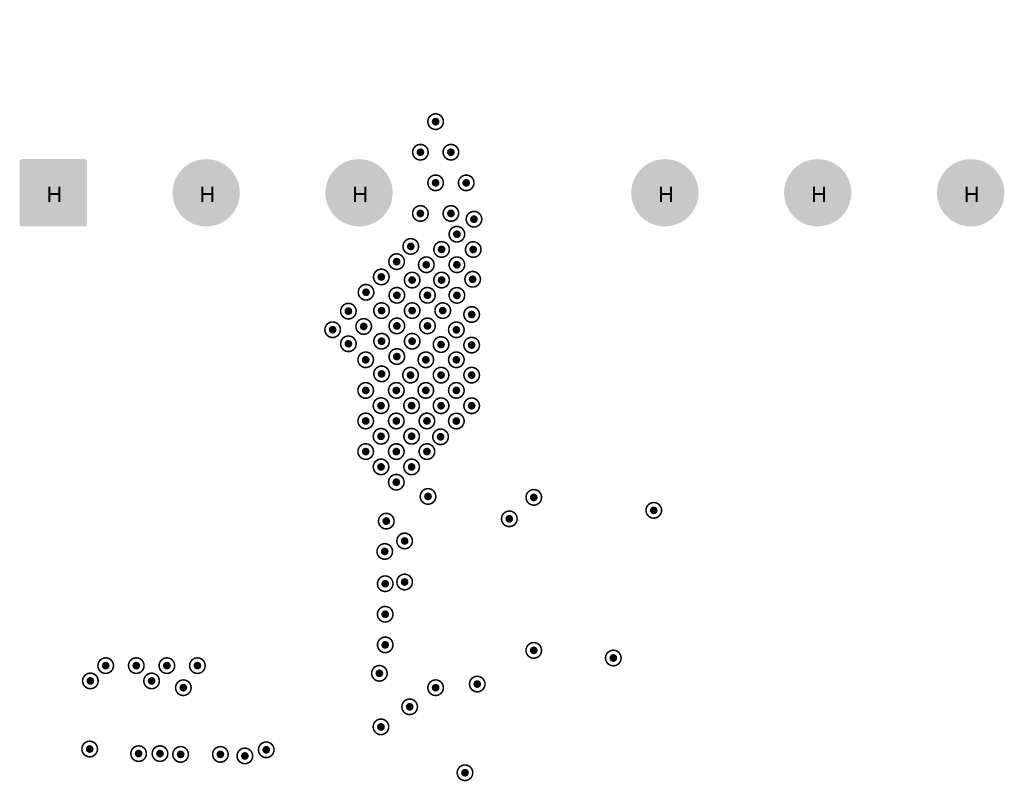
# Model space of a CAD drawing. Header units: inches. Extents: x -11.9 to 0, y -4.1 to 7.1.
# Tile 52 of 54: x -2.2 to -0.9, y 4.4 to 5.3. Entities that reach past the tile are written whole.
import ezdxf

# ---------------------------------------------------------------- set-up
doc = ezdxf.new("R2010")
doc.units = ezdxf.units.IN
doc.header["$MEASUREMENT"] = 0
for name, color, linetype in [('DrillDrawing', 1, 'Continuous'), ('MultiLayer', 9, 'Continuous'), ('PadHoleLayer', 156, 'Continuous'), ('ViaHoleLayer', 16, 'Continuous')]:
    doc.layers.add(name, color=color, linetype=linetype)
doc.styles.add('Arial', font='txt', dxfattribs={"height": 0.2})

# ---------------------------------------------------------------- blocks, each defined once
blk = doc.blocks.new('FP_145453_PTH12_MFG_224')
at = {"layer": 'MultiLayer'}
h = blk.add_hatch(color=9, dxfattribs=at)
edge = h.paths.add_edge_path()
edge.add_arc((0.8622, 0.5906), 0.0433, 0, 360)
h = blk.add_hatch(color=9, dxfattribs=at)
edge = h.paths.add_edge_path()
edge.add_arc((-0.9033, 0.6317), 0.00217, 90, 180)
edge.add_line((-0.9055, 0.6317), (-0.9055, 0.5494))
edge.add_arc((-0.9033, 0.5494), 0.00217, 180, 270)
edge.add_line((-0.9033, 0.5472), (-0.8211, 0.5472))
edge.add_arc((-0.8211, 0.5494), 0.00217, 270, 360)
edge.add_line((-0.8189, 0.5494), (-0.8189, 0.6317))
edge.add_arc((-0.8211, 0.6317), 0.00217, 0, 90)
edge.add_line((-0.8211, 0.6339), (-0.9033, 0.6339))
h = blk.add_hatch(color=9, dxfattribs=at)
edge = h.paths.add_edge_path()
edge.add_arc((-0.8622, 0.3937), 0.0433, 0, 360)
h = blk.add_hatch(color=9, dxfattribs=at)
edge = h.paths.add_edge_path()
edge.add_arc((0.8622, 0.3937), 0.0433, 0, 360)
h = blk.add_hatch(color=9, dxfattribs=at)
edge = h.paths.add_edge_path()
edge.add_arc((-0.8622, 0.1969), 0.0433, 0, 360)
h = blk.add_hatch(color=9, dxfattribs=at)
edge = h.paths.add_edge_path()
edge.add_arc((0.8622, 0.1969), 0.0433, 0, 360)
h = blk.add_hatch(color=9, dxfattribs=at)
edge = h.paths.add_edge_path()
edge.add_arc((-0.8622, -0.1969), 0.0433, 0, 360)
h = blk.add_hatch(color=9, dxfattribs=at)
edge = h.paths.add_edge_path()
edge.add_arc((0.8622, -0.1969), 0.0433, 0, 360)
h = blk.add_hatch(color=9, dxfattribs=at)
edge = h.paths.add_edge_path()
edge.add_arc((-0.8622, -0.3937), 0.0433, 0, 360)
h = blk.add_hatch(color=9, dxfattribs=at)
edge = h.paths.add_edge_path()
edge.add_arc((0.8622, -0.3937), 0.0433, 0, 360)
h = blk.add_hatch(color=9, dxfattribs=at)
edge = h.paths.add_edge_path()
edge.add_arc((-0.8622, -0.5906), 0.0433, 0, 360)
h = blk.add_hatch(color=9, dxfattribs=at)
edge = h.paths.add_edge_path()
edge.add_arc((0.8622, -0.5906), 0.0433, 0, 360)
at = {"layer": 'PadHoleLayer'}
h = blk.add_hatch(color=156, dxfattribs=at)
edge = h.paths.add_edge_path()
edge.add_arc((-0.8622, 0.5906), 0.0295, 0, 360)
h = blk.add_hatch(color=156, dxfattribs=at)
edge = h.paths.add_edge_path()
edge.add_arc((0.8622, 0.5906), 0.0295, 0, 360)
h = blk.add_hatch(color=156, dxfattribs=at)
edge = h.paths.add_edge_path()
edge.add_arc((-0.8622, 0.3937), 0.0295, 0, 360)
h = blk.add_hatch(color=156, dxfattribs=at)
edge = h.paths.add_edge_path()
edge.add_arc((0.8622, 0.3937), 0.0295, 0, 360)
h = blk.add_hatch(color=156, dxfattribs=at)
edge = h.paths.add_edge_path()
edge.add_arc((-0.8622, 0.1969), 0.0295, 0, 360)
h = blk.add_hatch(color=156, dxfattribs=at)
edge = h.paths.add_edge_path()
edge.add_arc((0.8622, 0.1969), 0.0295, 0, 360)
h = blk.add_hatch(color=156, dxfattribs=at)
edge = h.paths.add_edge_path()
edge.add_arc((-0.8622, -0.1969), 0.0295, 0, 360)
h = blk.add_hatch(color=156, dxfattribs=at)
edge = h.paths.add_edge_path()
edge.add_arc((0.8622, -0.1969), 0.0295, 0, 360)
h = blk.add_hatch(color=156, dxfattribs=at)
edge = h.paths.add_edge_path()
edge.add_arc((-0.8622, -0.3937), 0.0295, 0, 360)
h = blk.add_hatch(color=156, dxfattribs=at)
edge = h.paths.add_edge_path()
edge.add_arc((0.8622, -0.3937), 0.0295, 0, 360)
h = blk.add_hatch(color=156, dxfattribs=at)
edge = h.paths.add_edge_path()
edge.add_arc((-0.8622, -0.5906), 0.0295, 0, 360)
h = blk.add_hatch(color=156, dxfattribs=at)
edge = h.paths.add_edge_path()
edge.add_arc((0.8622, -0.5906), 0.0295, 0, 360)

msp = doc.modelspace()

# ---------------------------------------------------------------- hatches: boundary and pattern name
at = {"layer": 'ViaHoleLayer'}
h = msp.add_hatch(color=16, dxfattribs=at)
edge = h.paths.add_edge_path()
edge.add_arc((-1.6339, 5.2165), 0.005, 0, 360)
h = msp.add_hatch(color=16, dxfattribs=at)
edge = h.paths.add_edge_path()
edge.add_arc((-1.6535, 5.1772), 0.005, 0, 360)
h = msp.add_hatch(color=16, dxfattribs=at)
edge = h.paths.add_edge_path()
edge.add_arc((-1.6142, 5.1772), 0.005, 0, 360)
h = msp.add_hatch(color=16, dxfattribs=at)
edge = h.paths.add_edge_path()
edge.add_arc((-1.6339, 5.1378), 0.005, 0, 360)
h = msp.add_hatch(color=16, dxfattribs=at)
edge = h.paths.add_edge_path()
edge.add_arc((-1.5945, 5.1378), 0.005, 0, 360)
h = msp.add_hatch(color=16, dxfattribs=at)
edge = h.paths.add_edge_path()
edge.add_arc((-1.6535, 5.0984), 0.005, 0, 360)
h = msp.add_hatch(color=16, dxfattribs=at)
edge = h.paths.add_edge_path()
edge.add_arc((-1.6142, 5.0984), 0.005, 0, 360)
h = msp.add_hatch(color=16, dxfattribs=at)
edge = h.paths.add_edge_path()
edge.add_arc((-1.5845, 5.091), 0.005, 0, 360)
h = msp.add_hatch(color=16, dxfattribs=at)
edge = h.paths.add_edge_path()
edge.add_arc((-1.6065, 5.0717), 0.005, 0, 360)
h = msp.add_hatch(color=16, dxfattribs=at)
edge = h.paths.add_edge_path()
edge.add_arc((-1.6659, 5.056), 0.005, 0, 360)
h = msp.add_hatch(color=16, dxfattribs=at)
edge = h.paths.add_edge_path()
edge.add_arc((-1.6262, 5.0521), 0.005, 0, 360)
h = msp.add_hatch(color=16, dxfattribs=at)
edge = h.paths.add_edge_path()
edge.add_arc((-1.5855, 5.052), 0.005, 0, 360)
h = msp.add_hatch(color=16, dxfattribs=at)
edge = h.paths.add_edge_path()
edge.add_arc((-1.6841, 5.0364), 0.005, 0, 360)
h = msp.add_hatch(color=16, dxfattribs=at)
edge = h.paths.add_edge_path()
edge.add_arc((-1.6459, 5.0324), 0.005, 0, 360)
h = msp.add_hatch(color=16, dxfattribs=at)
edge = h.paths.add_edge_path()
edge.add_arc((-1.6065, 5.0324), 0.005, 0, 360)
h = msp.add_hatch(color=16, dxfattribs=at)
edge = h.paths.add_edge_path()
edge.add_arc((-1.7038, 5.0167), 0.005, 0, 360)
h = msp.add_hatch(color=16, dxfattribs=at)
edge = h.paths.add_edge_path()
edge.add_arc((-1.6641, 5.0127), 0.005, 0, 360)
h = msp.add_hatch(color=16, dxfattribs=at)
edge = h.paths.add_edge_path()
edge.add_arc((-1.6262, 5.0127), 0.005, 0, 360)
h = msp.add_hatch(color=16, dxfattribs=at)
edge = h.paths.add_edge_path()
edge.add_arc((-1.5862, 5.0137), 0.005, 0, 360)
h = msp.add_hatch(color=16, dxfattribs=at)
edge = h.paths.add_edge_path()
edge.add_arc((-1.7235, 4.997), 0.005, 0, 360)
h = msp.add_hatch(color=16, dxfattribs=at)
edge = h.paths.add_edge_path()
edge.add_arc((-1.6838, 4.9931), 0.005, 0, 360)
h = msp.add_hatch(color=16, dxfattribs=at)
edge = h.paths.add_edge_path()
edge.add_arc((-1.6444, 4.9931), 0.005, 0, 360)
h = msp.add_hatch(color=16, dxfattribs=at)
edge = h.paths.add_edge_path()
edge.add_arc((-1.6065, 4.993), 0.005, 0, 360)
h = msp.add_hatch(color=16, dxfattribs=at)
edge = h.paths.add_edge_path()
edge.add_arc((-1.7462, 4.9727), 0.005, 0, 360)
h = msp.add_hatch(color=16, dxfattribs=at)
edge = h.paths.add_edge_path()
edge.add_arc((-1.7035, 4.9734), 0.005, 0, 360)
h = msp.add_hatch(color=16, dxfattribs=at)
edge = h.paths.add_edge_path()
edge.add_arc((-1.6641, 4.9734), 0.005, 0, 360)
h = msp.add_hatch(color=16, dxfattribs=at)
edge = h.paths.add_edge_path()
edge.add_arc((-1.6247, 4.9734), 0.005, 0, 360)
h = msp.add_hatch(color=16, dxfattribs=at)
edge = h.paths.add_edge_path()
edge.add_arc((-1.5875, 4.9684), 0.005, 0, 360)
h = msp.add_hatch(color=16, dxfattribs=at)
edge = h.paths.add_edge_path()
edge.add_arc((-1.7265, 4.953), 0.005, 0, 360)
h = msp.add_hatch(color=16, dxfattribs=at)
edge = h.paths.add_edge_path()
edge.add_arc((-1.6838, 4.9537), 0.005, 0, 360)
h = msp.add_hatch(color=16, dxfattribs=at)
edge = h.paths.add_edge_path()
edge.add_arc((-1.6444, 4.9537), 0.005, 0, 360)
h = msp.add_hatch(color=16, dxfattribs=at)
edge = h.paths.add_edge_path()
edge.add_arc((-1.7665, 4.9488), 0.005, 0, 360)
h = msp.add_hatch(color=16, dxfattribs=at)
edge = h.paths.add_edge_path()
edge.add_arc((-1.6072, 4.9487), 0.005, 0, 360)
h = msp.add_hatch(color=16, dxfattribs=at)
edge = h.paths.add_edge_path()
edge.add_arc((-1.7462, 4.9307), 0.005, 0, 360)
h = msp.add_hatch(color=16, dxfattribs=at)
edge = h.paths.add_edge_path()
edge.add_arc((-1.7035, 4.934), 0.005, 0, 360)
h = msp.add_hatch(color=16, dxfattribs=at)
edge = h.paths.add_edge_path()
edge.add_arc((-1.6641, 4.934), 0.005, 0, 360)
h = msp.add_hatch(color=16, dxfattribs=at)
edge = h.paths.add_edge_path()
edge.add_arc((-1.6269, 4.9297), 0.005, 0, 360)
h = msp.add_hatch(color=16, dxfattribs=at)
edge = h.paths.add_edge_path()
edge.add_arc((-1.5875, 4.929), 0.005, 0, 360)
h = msp.add_hatch(color=16, dxfattribs=at)
edge = h.paths.add_edge_path()
edge.add_arc((-1.6838, 4.9143), 0.005, 0, 360)
h = msp.add_hatch(color=16, dxfattribs=at)
edge = h.paths.add_edge_path()
edge.add_arc((-1.7239, 4.9101), 0.005, 0, 360)
h = msp.add_hatch(color=16, dxfattribs=at)
edge = h.paths.add_edge_path()
edge.add_arc((-1.6465, 4.9101), 0.005, 0, 360)
h = msp.add_hatch(color=16, dxfattribs=at)
edge = h.paths.add_edge_path()
edge.add_arc((-1.6072, 4.9101), 0.005, 0, 360)
h = msp.add_hatch(color=16, dxfattribs=at)
edge = h.paths.add_edge_path()
edge.add_arc((-1.7035, 4.892), 0.005, 0, 360)
h = msp.add_hatch(color=16, dxfattribs=at)
edge = h.paths.add_edge_path()
edge.add_arc((-1.6662, 4.8904), 0.005, 0, 360)
h = msp.add_hatch(color=16, dxfattribs=at)
edge = h.paths.add_edge_path()
edge.add_arc((-1.6269, 4.8904), 0.005, 0, 360)
h = msp.add_hatch(color=16, dxfattribs=at)
edge = h.paths.add_edge_path()
edge.add_arc((-1.5875, 4.8904), 0.005, 0, 360)
h = msp.add_hatch(color=16, dxfattribs=at)
edge = h.paths.add_edge_path()
edge.add_arc((-1.7239, 4.8707), 0.005, 0, 360)
h = msp.add_hatch(color=16, dxfattribs=at)
edge = h.paths.add_edge_path()
edge.add_arc((-1.6845, 4.8707), 0.005, 0, 360)
h = msp.add_hatch(color=16, dxfattribs=at)
edge = h.paths.add_edge_path()
edge.add_arc((-1.6465, 4.8707), 0.005, 0, 360)
h = msp.add_hatch(color=16, dxfattribs=at)
edge = h.paths.add_edge_path()
edge.add_arc((-1.6072, 4.8707), 0.005, 0, 360)
h = msp.add_hatch(color=16, dxfattribs=at)
edge = h.paths.add_edge_path()
edge.add_arc((-1.7042, 4.8511), 0.005, 0, 360)
h = msp.add_hatch(color=16, dxfattribs=at)
edge = h.paths.add_edge_path()
edge.add_arc((-1.6648, 4.8511), 0.005, 0, 360)
h = msp.add_hatch(color=16, dxfattribs=at)
edge = h.paths.add_edge_path()
edge.add_arc((-1.6269, 4.851), 0.005, 0, 360)
h = msp.add_hatch(color=16, dxfattribs=at)
edge = h.paths.add_edge_path()
edge.add_arc((-1.5875, 4.851), 0.005, 0, 360)
h = msp.add_hatch(color=16, dxfattribs=at)
edge = h.paths.add_edge_path()
edge.add_arc((-1.7239, 4.8314), 0.005, 0, 360)
h = msp.add_hatch(color=16, dxfattribs=at)
edge = h.paths.add_edge_path()
edge.add_arc((-1.6845, 4.8314), 0.005, 0, 360)
h = msp.add_hatch(color=16, dxfattribs=at)
edge = h.paths.add_edge_path()
edge.add_arc((-1.6451, 4.8314), 0.005, 0, 360)
h = msp.add_hatch(color=16, dxfattribs=at)
edge = h.paths.add_edge_path()
edge.add_arc((-1.6072, 4.8313), 0.005, 0, 360)
h = msp.add_hatch(color=16, dxfattribs=at)
edge = h.paths.add_edge_path()
edge.add_arc((-1.7042, 4.8117), 0.005, 0, 360)
h = msp.add_hatch(color=16, dxfattribs=at)
edge = h.paths.add_edge_path()
edge.add_arc((-1.6648, 4.8117), 0.005, 0, 360)
h = msp.add_hatch(color=16, dxfattribs=at)
edge = h.paths.add_edge_path()
edge.add_arc((-1.6275, 4.811), 0.005, 0, 360)
h = msp.add_hatch(color=16, dxfattribs=at)
edge = h.paths.add_edge_path()
edge.add_arc((-1.7239, 4.792), 0.005, 0, 360)
h = msp.add_hatch(color=16, dxfattribs=at)
edge = h.paths.add_edge_path()
edge.add_arc((-1.6845, 4.792), 0.005, 0, 360)
h = msp.add_hatch(color=16, dxfattribs=at)
edge = h.paths.add_edge_path()
edge.add_arc((-1.6451, 4.792), 0.005, 0, 360)
h = msp.add_hatch(color=16, dxfattribs=at)
edge = h.paths.add_edge_path()
edge.add_arc((-1.7042, 4.7723), 0.005, 0, 360)
h = msp.add_hatch(color=16, dxfattribs=at)
edge = h.paths.add_edge_path()
edge.add_arc((-1.6648, 4.7723), 0.005, 0, 360)
h = msp.add_hatch(color=16, dxfattribs=at)
edge = h.paths.add_edge_path()
edge.add_arc((-1.6845, 4.7526), 0.005, 0, 360)
h = msp.add_hatch(color=16, dxfattribs=at)
edge = h.paths.add_edge_path()
edge.add_arc((-1.6437, 4.7343), 0.005, 0, 360)
h = msp.add_hatch(color=16, dxfattribs=at)
edge = h.paths.add_edge_path()
edge.add_arc((-1.5075, 4.7331), 0.005, 0, 360)
h = msp.add_hatch(color=16, dxfattribs=at)
edge = h.paths.add_edge_path()
edge.add_arc((-1.353, 4.7164), 0.005, 0, 360)
h = msp.add_hatch(color=16, dxfattribs=at)
edge = h.paths.add_edge_path()
edge.add_arc((-1.6974, 4.7025), 0.005, 0, 360)
h = msp.add_hatch(color=16, dxfattribs=at)
edge = h.paths.add_edge_path()
edge.add_arc((-1.539, 4.7055), 0.005, 0, 360)
h = msp.add_hatch(color=16, dxfattribs=at)
edge = h.paths.add_edge_path()
edge.add_arc((-1.6738, 4.677), 0.005, 0, 360)
h = msp.add_hatch(color=16, dxfattribs=at)
edge = h.paths.add_edge_path()
edge.add_arc((-1.6994, 4.6635), 0.005, 0, 360)
h = msp.add_hatch(color=16, dxfattribs=at)
edge = h.paths.add_edge_path()
edge.add_arc((-1.6738, 4.6242), 0.005, 0, 360)
h = msp.add_hatch(color=16, dxfattribs=at)
edge = h.paths.add_edge_path()
edge.add_arc((-1.6988, 4.622), 0.005, 0, 360)
h = msp.add_hatch(color=16, dxfattribs=at)
edge = h.paths.add_edge_path()
edge.add_arc((-1.6988, 4.5827), 0.005, 0, 360)
h = msp.add_hatch(color=16, dxfattribs=at)
edge = h.paths.add_edge_path()
edge.add_arc((-1.6988, 4.5433), 0.005, 0, 360)
h = msp.add_hatch(color=16, dxfattribs=at)
edge = h.paths.add_edge_path()
edge.add_arc((-1.5075, 4.5362), 0.005, 0, 360)
h = msp.add_hatch(color=16, dxfattribs=at)
edge = h.paths.add_edge_path()
edge.add_arc((-1.4051, 4.5264), 0.005, 0, 360)
h = msp.add_hatch(color=16, dxfattribs=at)
edge = h.paths.add_edge_path()
edge.add_arc((-2.0587, 4.5166), 0.005, 0, 360)
h = msp.add_hatch(color=16, dxfattribs=at)
edge = h.paths.add_edge_path()
edge.add_arc((-2.0193, 4.5166), 0.005, 0, 360)
h = msp.add_hatch(color=16, dxfattribs=at)
edge = h.paths.add_edge_path()
edge.add_arc((-1.9799, 4.5166), 0.005, 0, 360)
h = msp.add_hatch(color=16, dxfattribs=at)
edge = h.paths.add_edge_path()
edge.add_arc((-1.9406, 4.5166), 0.005, 0, 360)
h = msp.add_hatch(color=16, dxfattribs=at)
edge = h.paths.add_edge_path()
edge.add_arc((-2.0784, 4.4969), 0.005, 0, 360)
h = msp.add_hatch(color=16, dxfattribs=at)
edge = h.paths.add_edge_path()
edge.add_arc((-1.9996, 4.4969), 0.005, 0, 360)
h = msp.add_hatch(color=16, dxfattribs=at)
edge = h.paths.add_edge_path()
edge.add_arc((-1.7063, 4.5067), 0.005, 0, 360)
h = msp.add_hatch(color=16, dxfattribs=at)
edge = h.paths.add_edge_path()
edge.add_arc((-1.9587, 4.4882), 0.005, 0, 360)
h = msp.add_hatch(color=16, dxfattribs=at)
edge = h.paths.add_edge_path()
edge.add_arc((-1.6339, 4.4882), 0.005, 0, 360)
h = msp.add_hatch(color=16, dxfattribs=at)
edge = h.paths.add_edge_path()
edge.add_arc((-1.5803, 4.4929), 0.005, 0, 360)
h = msp.add_hatch(color=16, dxfattribs=at)
edge = h.paths.add_edge_path()
edge.add_arc((-1.6673, 4.4636), 0.005, 0, 360)
h = msp.add_hatch(color=16, dxfattribs=at)
edge = h.paths.add_edge_path()
edge.add_arc((-1.7043, 4.4378), 0.005, 0, 360)
h = msp.add_hatch(color=16, dxfattribs=at)
edge = h.paths.add_edge_path()
edge.add_arc((-2.0793, 4.4093), 0.005, 0, 360)
h = msp.add_hatch(color=16, dxfattribs=at)
edge = h.paths.add_edge_path()
edge.add_arc((-1.852, 4.4083), 0.005, 0, 360)
h = msp.add_hatch(color=16, dxfattribs=at)
edge = h.paths.add_edge_path()
edge.add_arc((-2.0163, 4.4034), 0.005, 0, 360)
h = msp.add_hatch(color=16, dxfattribs=at)
edge = h.paths.add_edge_path()
edge.add_arc((-1.9888, 4.4034), 0.005, 0, 360)
h = msp.add_hatch(color=16, dxfattribs=at)
edge = h.paths.add_edge_path()
edge.add_arc((-1.9622, 4.4024), 0.005, 0, 360)
h = msp.add_hatch(color=16, dxfattribs=at)
edge = h.paths.add_edge_path()
edge.add_arc((-1.911, 4.4024), 0.005, 0, 360)
h = msp.add_hatch(color=16, dxfattribs=at)
edge = h.paths.add_edge_path()
edge.add_arc((-1.8795, 4.4004), 0.005, 0, 360)
h = msp.add_hatch(color=16, dxfattribs=at)
edge = h.paths.add_edge_path()
edge.add_arc((-1.5961, 4.3788), 0.005, 0, 360)

# ---------------------------------------------------------------- linework, layer by layer
at = {"layer": 'DrillDrawing'}
for points, const_width in [([(-1.6239, 5.2165, 1), (-1.6439, 5.2165, 1)], 0.002), ([(-1.6444, 5.2165, 1), (-1.6434, 5.2165, 1)], 0.001), ([(-1.6244, 5.2165, 1), (-1.6234, 5.2165, 1)], 0.001), ([(-1.6435, 5.1772, 1), (-1.6635, 5.1772, 1)], 0.002), ([(-1.6042, 5.1772, 1), (-1.6242, 5.1772, 1)], 0.002), ([(-1.664, 5.1772, 1), (-1.663, 5.1772, 1)], 0.001), ([(-1.644, 5.1772, 1), (-1.643, 5.1772, 1)], 0.001), ([(-1.6247, 5.1772, 1), (-1.6237, 5.1772, 1)], 0.001), ([(-1.6047, 5.1772, 1), (-1.6037, 5.1772, 1)], 0.001), ([(-1.6239, 5.1378, 1), (-1.6439, 5.1378, 1)], 0.002), ([(-1.5845, 5.1378, 1), (-1.6045, 5.1378, 1)], 0.002), ([(-1.6444, 5.1378, 1), (-1.6434, 5.1378, 1)], 0.001), ([(-1.6244, 5.1378, 1), (-1.6234, 5.1378, 1)], 0.001), ([(-1.605, 5.1378, 1), (-1.604, 5.1378, 1)], 0.001), ([(-1.585, 5.1378, 1), (-1.584, 5.1378, 1)], 0.001), ([(-1.6435, 5.0984, 1), (-1.6635, 5.0984, 1)], 0.002), ([(-1.6042, 5.0984, 1), (-1.6242, 5.0984, 1)], 0.002), ([(-1.664, 5.0984, 1), (-1.663, 5.0984, 1)], 0.001), ([(-1.644, 5.0984, 1), (-1.643, 5.0984, 1)], 0.001), ([(-1.6247, 5.0984, 1), (-1.6237, 5.0984, 1)], 0.001), ([(-1.6047, 5.0984, 1), (-1.6037, 5.0984, 1)], 0.001), ([(-1.5745, 5.091, 1), (-1.5945, 5.091, 1)], 0.002), ([(-1.595, 5.091, 1), (-1.594, 5.091, 1)], 0.001), ([(-1.575, 5.091, 1), (-1.574, 5.091, 1)], 0.001), ([(-1.5965, 5.0717, 1), (-1.6165, 5.0717, 1)], 0.002), ([(-1.617, 5.0717, 1), (-1.616, 5.0717, 1)], 0.001), ([(-1.597, 5.0717, 1), (-1.596, 5.0717, 1)], 0.001), ([(-1.6559, 5.056, 1), (-1.6759, 5.056, 1)], 0.002), ([(-1.6162, 5.0521, 1), (-1.6362, 5.0521, 1)], 0.002), ([(-1.5755, 5.052, 1), (-1.5955, 5.052, 1)], 0.002), ([(-1.6741, 5.0364, 1), (-1.6941, 5.0364, 1)], 0.002), ([(-1.6764, 5.056, 1), (-1.6754, 5.056, 1)], 0.001), ([(-1.6564, 5.056, 1), (-1.6554, 5.056, 1)], 0.001), ([(-1.6367, 5.0521, 1), (-1.6357, 5.0521, 1)], 0.001), ([(-1.6167, 5.0521, 1), (-1.6157, 5.0521, 1)], 0.001), ([(-1.596, 5.052, 1), (-1.595, 5.052, 1)], 0.001), ([(-1.576, 5.052, 1), (-1.575, 5.052, 1)], 0.001), ([(-1.6946, 5.0364, 1), (-1.6936, 5.0364, 1)], 0.001), ([(-1.6746, 5.0364, 1), (-1.6736, 5.0364, 1)], 0.001), ([(-1.6359, 5.0324, 1), (-1.6559, 5.0324, 1)], 0.002), ([(-1.6564, 5.0324, 1), (-1.6554, 5.0324, 1)], 0.001), ([(-1.6364, 5.0324, 1), (-1.6354, 5.0324, 1)], 0.001), ([(-1.5965, 5.0324, 1), (-1.6165, 5.0324, 1)], 0.002), ([(-1.617, 5.0324, 1), (-1.616, 5.0324, 1)], 0.001), ([(-1.597, 5.0324, 1), (-1.596, 5.0324, 1)], 0.001), ([(-1.6938, 5.0167, 1), (-1.7138, 5.0167, 1)], 0.002), ([(-1.6541, 5.0127, 1), (-1.6741, 5.0127, 1)], 0.002), ([(-1.6162, 5.0127, 1), (-1.6362, 5.0127, 1)], 0.002), ([(-1.5762, 5.0137, 1), (-1.5962, 5.0137, 1)], 0.002), ([(-1.7135, 4.997, 1), (-1.7335, 4.997, 1)], 0.002), ([(-1.7143, 5.0167, 1), (-1.7133, 5.0167, 1)], 0.001), ([(-1.6943, 5.0167, 1), (-1.6933, 5.0167, 1)], 0.001), ([(-1.6746, 5.0127, 1), (-1.6736, 5.0127, 1)], 0.001), ([(-1.6546, 5.0127, 1), (-1.6536, 5.0127, 1)], 0.001), ([(-1.6367, 5.0127, 1), (-1.6357, 5.0127, 1)], 0.001), ([(-1.6167, 5.0127, 1), (-1.6157, 5.0127, 1)], 0.001), ([(-1.5967, 5.0137, 1), (-1.5957, 5.0137, 1)], 0.001), ([(-1.5767, 5.0137, 1), (-1.5757, 5.0137, 1)], 0.001), ([(-1.734, 4.997, 1), (-1.733, 4.997, 1)], 0.001), ([(-1.714, 4.997, 1), (-1.713, 4.997, 1)], 0.001), ([(-1.6738, 4.9931, 1), (-1.6938, 4.9931, 1)], 0.002), ([(-1.6344, 4.9931, 1), (-1.6544, 4.9931, 1)], 0.002), ([(-1.5965, 4.993, 1), (-1.6165, 4.993, 1)], 0.002), ([(-1.7362, 4.9727, 1), (-1.7562, 4.9727, 1)], 0.002), ([(-1.6935, 4.9734, 1), (-1.7135, 4.9734, 1)], 0.002), ([(-1.6943, 4.9931, 1), (-1.6933, 4.9931, 1)], 0.001), ([(-1.6541, 4.9734, 1), (-1.6741, 4.9734, 1)], 0.002), ([(-1.6743, 4.9931, 1), (-1.6733, 4.9931, 1)], 0.001), ([(-1.6549, 4.9931, 1), (-1.6539, 4.9931, 1)], 0.001), ([(-1.6147, 4.9734, 1), (-1.6347, 4.9734, 1)], 0.002), ([(-1.6349, 4.9931, 1), (-1.6339, 4.9931, 1)], 0.001), ([(-1.617, 4.993, 1), (-1.616, 4.993, 1)], 0.001), ([(-1.597, 4.993, 1), (-1.596, 4.993, 1)], 0.001), ([(-1.7567, 4.9727, 1), (-1.7557, 4.9727, 1)], 0.001), ([(-1.7367, 4.9727, 1), (-1.7357, 4.9727, 1)], 0.001), ([(-1.714, 4.9734, 1), (-1.713, 4.9734, 1)], 0.001), ([(-1.694, 4.9734, 1), (-1.693, 4.9734, 1)], 0.001), ([(-1.6746, 4.9734, 1), (-1.6736, 4.9734, 1)], 0.001), ([(-1.6546, 4.9734, 1), (-1.6536, 4.9734, 1)], 0.001), ([(-1.6352, 4.9734, 1), (-1.6342, 4.9734, 1)], 0.001), ([(-1.6152, 4.9734, 1), (-1.6142, 4.9734, 1)], 0.001), ([(-1.5775, 4.9684, 1), (-1.5975, 4.9684, 1)], 0.002), ([(-1.7565, 4.9488, 1), (-1.7765, 4.9488, 1)], 0.002), ([(-1.7165, 4.953, 1), (-1.7365, 4.953, 1)], 0.002), ([(-1.6738, 4.9537, 1), (-1.6938, 4.9537, 1)], 0.002), ([(-1.6344, 4.9537, 1), (-1.6544, 4.9537, 1)], 0.002), ([(-1.5972, 4.9487, 1), (-1.6172, 4.9487, 1)], 0.002), ([(-1.598, 4.9684, 1), (-1.597, 4.9684, 1)], 0.001), ([(-1.578, 4.9684, 1), (-1.577, 4.9684, 1)], 0.001), ([(-1.777, 4.9488, 1), (-1.776, 4.9488, 1)], 0.001), ([(-1.757, 4.9488, 1), (-1.756, 4.9488, 1)], 0.001), ([(-1.737, 4.953, 1), (-1.736, 4.953, 1)], 0.001), ([(-1.717, 4.953, 1), (-1.716, 4.953, 1)], 0.001), ([(-1.6935, 4.934, 1), (-1.7135, 4.934, 1)], 0.002), ([(-1.6943, 4.9537, 1), (-1.6933, 4.9537, 1)], 0.001), ([(-1.6541, 4.934, 1), (-1.6741, 4.934, 1)], 0.002), ([(-1.6743, 4.9537, 1), (-1.6733, 4.9537, 1)], 0.001), ([(-1.6549, 4.9537, 1), (-1.6539, 4.9537, 1)], 0.001), ([(-1.6349, 4.9537, 1), (-1.6339, 4.9537, 1)], 0.001), ([(-1.6177, 4.9487, 1), (-1.6167, 4.9487, 1)], 0.001), ([(-1.5977, 4.9487, 1), (-1.5967, 4.9487, 1)], 0.001), ([(-1.7362, 4.9307, 1), (-1.7562, 4.9307, 1)], 0.002), ([(-1.7567, 4.9307, 1), (-1.7557, 4.9307, 1)], 0.001), ([(-1.7367, 4.9307, 1), (-1.7357, 4.9307, 1)], 0.001), ([(-1.714, 4.934, 1), (-1.713, 4.934, 1)], 0.001), ([(-1.694, 4.934, 1), (-1.693, 4.934, 1)], 0.001), ([(-1.6746, 4.934, 1), (-1.6736, 4.934, 1)], 0.001), ([(-1.6546, 4.934, 1), (-1.6536, 4.934, 1)], 0.001), ([(-1.6169, 4.9297, 1), (-1.6369, 4.9297, 1)], 0.002), ([(-1.5775, 4.929, 1), (-1.5975, 4.929, 1)], 0.002), ([(-1.7139, 4.9101, 1), (-1.7339, 4.9101, 1)], 0.002), ([(-1.6738, 4.9143, 1), (-1.6938, 4.9143, 1)], 0.002), ([(-1.6365, 4.9101, 1), (-1.6565, 4.9101, 1)], 0.002), ([(-1.6374, 4.9297, 1), (-1.6364, 4.9297, 1)], 0.001), ([(-1.5972, 4.9101, 1), (-1.6172, 4.9101, 1)], 0.002), ([(-1.6174, 4.9297, 1), (-1.6164, 4.9297, 1)], 0.001), ([(-1.598, 4.929, 1), (-1.597, 4.929, 1)], 0.001), ([(-1.578, 4.929, 1), (-1.577, 4.929, 1)], 0.001), ([(-1.7344, 4.9101, 1), (-1.7334, 4.9101, 1)], 0.001), ([(-1.7144, 4.9101, 1), (-1.7134, 4.9101, 1)], 0.001), ([(-1.6943, 4.9143, 1), (-1.6933, 4.9143, 1)], 0.001), ([(-1.6743, 4.9143, 1), (-1.6733, 4.9143, 1)], 0.001), ([(-1.657, 4.9101, 1), (-1.656, 4.9101, 1)], 0.001), ([(-1.637, 4.9101, 1), (-1.636, 4.9101, 1)], 0.001), ([(-1.6177, 4.9101, 1), (-1.6167, 4.9101, 1)], 0.001), ([(-1.5977, 4.9101, 1), (-1.5967, 4.9101, 1)], 0.001), ([(-1.6935, 4.892, 1), (-1.7135, 4.892, 1)], 0.002), ([(-1.6562, 4.8904, 1), (-1.6762, 4.8904, 1)], 0.002), ([(-1.6169, 4.8904, 1), (-1.6369, 4.8904, 1)], 0.002), ([(-1.5775, 4.8904, 1), (-1.5975, 4.8904, 1)], 0.002), ([(-1.7139, 4.8707, 1), (-1.7339, 4.8707, 1)], 0.002), ([(-1.714, 4.892, 1), (-1.713, 4.892, 1)], 0.001), ([(-1.6745, 4.8707, 1), (-1.6945, 4.8707, 1)], 0.002), ([(-1.694, 4.892, 1), (-1.693, 4.892, 1)], 0.001), ([(-1.6767, 4.8904, 1), (-1.6757, 4.8904, 1)], 0.001), ([(-1.6365, 4.8707, 1), (-1.6565, 4.8707, 1)], 0.002), ([(-1.6567, 4.8904, 1), (-1.6557, 4.8904, 1)], 0.001), ([(-1.6374, 4.8904, 1), (-1.6364, 4.8904, 1)], 0.001), ([(-1.5972, 4.8707, 1), (-1.6172, 4.8707, 1)], 0.002), ([(-1.6174, 4.8904, 1), (-1.6164, 4.8904, 1)], 0.001), ([(-1.598, 4.8904, 1), (-1.597, 4.8904, 1)], 0.001), ([(-1.578, 4.8904, 1), (-1.577, 4.8904, 1)], 0.001), ([(-1.7344, 4.8707, 1), (-1.7334, 4.8707, 1)], 0.001), ([(-1.7144, 4.8707, 1), (-1.7134, 4.8707, 1)], 0.001), ([(-1.695, 4.8707, 1), (-1.694, 4.8707, 1)], 0.001), ([(-1.675, 4.8707, 1), (-1.674, 4.8707, 1)], 0.001), ([(-1.657, 4.8707, 1), (-1.656, 4.8707, 1)], 0.001), ([(-1.637, 4.8707, 1), (-1.636, 4.8707, 1)], 0.001), ([(-1.6177, 4.8707, 1), (-1.6167, 4.8707, 1)], 0.001), ([(-1.5977, 4.8707, 1), (-1.5967, 4.8707, 1)], 0.001), ([(-1.6942, 4.8511, 1), (-1.7142, 4.8511, 1)], 0.002), ([(-1.6548, 4.8511, 1), (-1.6748, 4.8511, 1)], 0.002), ([(-1.6169, 4.851, 1), (-1.6369, 4.851, 1)], 0.002), ([(-1.5775, 4.851, 1), (-1.5975, 4.851, 1)], 0.002), ([(-1.7147, 4.8511, 1), (-1.7137, 4.8511, 1)], 0.001), ([(-1.6947, 4.8511, 1), (-1.6937, 4.8511, 1)], 0.001), ([(-1.6753, 4.8511, 1), (-1.6743, 4.8511, 1)], 0.001), ([(-1.6553, 4.8511, 1), (-1.6543, 4.8511, 1)], 0.001), ([(-1.6374, 4.851, 1), (-1.6364, 4.851, 1)], 0.001), ([(-1.6174, 4.851, 1), (-1.6164, 4.851, 1)], 0.001), ([(-1.598, 4.851, 1), (-1.597, 4.851, 1)], 0.001), ([(-1.578, 4.851, 1), (-1.577, 4.851, 1)], 0.001), ([(-1.7139, 4.8314, 1), (-1.7339, 4.8314, 1)], 0.002), ([(-1.7344, 4.8314, 1), (-1.7334, 4.8314, 1)], 0.001), ([(-1.7144, 4.8314, 1), (-1.7134, 4.8314, 1)], 0.001), ([(-1.6745, 4.8314, 1), (-1.6945, 4.8314, 1)], 0.002), ([(-1.695, 4.8314, 1), (-1.694, 4.8314, 1)], 0.001), ([(-1.675, 4.8314, 1), (-1.674, 4.8314, 1)], 0.001), ([(-1.6351, 4.8314, 1), (-1.6551, 4.8314, 1)], 0.002), ([(-1.6556, 4.8314, 1), (-1.6546, 4.8314, 1)], 0.001), ([(-1.6356, 4.8314, 1), (-1.6346, 4.8314, 1)], 0.001), ([(-1.5972, 4.8313, 1), (-1.6172, 4.8313, 1)], 0.002), ([(-1.6177, 4.8313, 1), (-1.6167, 4.8313, 1)], 0.001), ([(-1.5977, 4.8313, 1), (-1.5967, 4.8313, 1)], 0.001), ([(-1.6942, 4.8117, 1), (-1.7142, 4.8117, 1)], 0.002), ([(-1.6548, 4.8117, 1), (-1.6748, 4.8117, 1)], 0.002), ([(-1.6175, 4.811, 1), (-1.6375, 4.811, 1)], 0.002), ([(-1.7147, 4.8117, 1), (-1.7137, 4.8117, 1)], 0.001), ([(-1.6947, 4.8117, 1), (-1.6937, 4.8117, 1)], 0.001), ([(-1.6753, 4.8117, 1), (-1.6743, 4.8117, 1)], 0.001), ([(-1.6553, 4.8117, 1), (-1.6543, 4.8117, 1)], 0.001), ([(-1.638, 4.811, 1), (-1.637, 4.811, 1)], 0.001), ([(-1.618, 4.811, 1), (-1.617, 4.811, 1)], 0.001), ([(-1.7139, 4.792, 1), (-1.7339, 4.792, 1)], 0.002), ([(-1.7344, 4.792, 1), (-1.7334, 4.792, 1)], 0.001), ([(-1.7144, 4.792, 1), (-1.7134, 4.792, 1)], 0.001), ([(-1.6745, 4.792, 1), (-1.6945, 4.792, 1)], 0.002), ([(-1.695, 4.792, 1), (-1.694, 4.792, 1)], 0.001), ([(-1.675, 4.792, 1), (-1.674, 4.792, 1)], 0.001), ([(-1.6351, 4.792, 1), (-1.6551, 4.792, 1)], 0.002), ([(-1.6556, 4.792, 1), (-1.6546, 4.792, 1)], 0.001), ([(-1.6356, 4.792, 1), (-1.6346, 4.792, 1)], 0.001), ([(-1.6942, 4.7723, 1), (-1.7142, 4.7723, 1)], 0.002), ([(-1.6548, 4.7723, 1), (-1.6748, 4.7723, 1)], 0.002), ([(-1.7147, 4.7723, 1), (-1.7137, 4.7723, 1)], 0.001), ([(-1.6947, 4.7723, 1), (-1.6937, 4.7723, 1)], 0.001), ([(-1.6753, 4.7723, 1), (-1.6743, 4.7723, 1)], 0.001), ([(-1.6553, 4.7723, 1), (-1.6543, 4.7723, 1)], 0.001), ([(-1.6745, 4.7526, 1), (-1.6945, 4.7526, 1)], 0.002), ([(-1.695, 4.7526, 1), (-1.694, 4.7526, 1)], 0.001), ([(-1.675, 4.7526, 1), (-1.674, 4.7526, 1)], 0.001), ([(-1.6337, 4.7343, 1), (-1.6537, 4.7343, 1)], 0.002), ([(-1.4975, 4.7331, 1), (-1.5175, 4.7331, 1)], 0.002), ([(-1.6542, 4.7343, 1), (-1.6532, 4.7343, 1)], 0.001), ([(-1.6342, 4.7343, 1), (-1.6332, 4.7343, 1)], 0.001), ([(-1.518, 4.7331, 1), (-1.517, 4.7331, 1)], 0.001), ([(-1.498, 4.7331, 1), (-1.497, 4.7331, 1)], 0.001), ([(-1.529, 4.7055, 1), (-1.549, 4.7055, 1)], 0.002), ([(-1.343, 4.7164, 1), (-1.363, 4.7164, 1)], 0.002), ([(-1.3635, 4.7164, 1), (-1.3625, 4.7164, 1)], 0.001), ([(-1.3435, 4.7164, 1), (-1.3425, 4.7164, 1)], 0.001), ([(-1.6874, 4.7025, 1), (-1.7074, 4.7025, 1)], 0.002), ([(-1.7079, 4.7025, 1), (-1.7069, 4.7025, 1)], 0.001), ([(-1.6879, 4.7025, 1), (-1.6869, 4.7025, 1)], 0.001), ([(-1.5495, 4.7055, 1), (-1.5485, 4.7055, 1)], 0.001), ([(-1.5295, 4.7055, 1), (-1.5285, 4.7055, 1)], 0.001), ([(-1.6638, 4.677, 1), (-1.6838, 4.677, 1)], 0.002), ([(-1.6843, 4.677, 1), (-1.6833, 4.677, 1)], 0.001), ([(-1.6643, 4.677, 1), (-1.6633, 4.677, 1)], 0.001), ([(-1.6894, 4.6635, 1), (-1.7094, 4.6635, 1)], 0.002), ([(-1.7099, 4.6635, 1), (-1.7089, 4.6635, 1)], 0.001), ([(-1.6899, 4.6635, 1), (-1.6889, 4.6635, 1)], 0.001), ([(-1.6888, 4.622, 1), (-1.7088, 4.622, 1)], 0.002), ([(-1.6638, 4.6242, 1), (-1.6838, 4.6242, 1)], 0.002), ([(-1.7093, 4.622, 1), (-1.7083, 4.622, 1)], 0.001), ([(-1.6893, 4.622, 1), (-1.6883, 4.622, 1)], 0.001), ([(-1.6843, 4.6242, 1), (-1.6833, 4.6242, 1)], 0.001), ([(-1.6643, 4.6242, 1), (-1.6633, 4.6242, 1)], 0.001), ([(-1.6888, 4.5827, 1), (-1.7088, 4.5827, 1)], 0.002), ([(-1.7093, 4.5827, 1), (-1.7083, 4.5827, 1)], 0.001), ([(-1.6893, 4.5827, 1), (-1.6883, 4.5827, 1)], 0.001), ([(-1.6888, 4.5433, 1), (-1.7088, 4.5433, 1)], 0.002), ([(-1.7093, 4.5433, 1), (-1.7083, 4.5433, 1)], 0.001), ([(-1.6893, 4.5433, 1), (-1.6883, 4.5433, 1)], 0.001), ([(-1.4975, 4.5362, 1), (-1.5175, 4.5362, 1)], 0.002), ([(-2.0487, 4.5166, 1), (-2.0687, 4.5166, 1)], 0.002), ([(-2.0093, 4.5166, 1), (-2.0293, 4.5166, 1)], 0.002), ([(-1.9699, 4.5166, 1), (-1.9899, 4.5166, 1)], 0.002), ([(-1.9306, 4.5166, 1), (-1.9506, 4.5166, 1)], 0.002), ([(-1.518, 4.5362, 1), (-1.517, 4.5362, 1)], 0.001), ([(-1.498, 4.5362, 1), (-1.497, 4.5362, 1)], 0.001), ([(-1.3951, 4.5264, 1), (-1.4151, 4.5264, 1)], 0.002), ([(-1.4156, 4.5264, 1), (-1.4146, 4.5264, 1)], 0.001), ([(-1.3956, 4.5264, 1), (-1.3946, 4.5264, 1)], 0.001), ([(-2.0692, 4.5166, 1), (-2.0682, 4.5166, 1)], 0.001), ([(-2.0492, 4.5166, 1), (-2.0482, 4.5166, 1)], 0.001), ([(-2.0298, 4.5166, 1), (-2.0288, 4.5166, 1)], 0.001), ([(-2.0098, 4.5166, 1), (-2.0088, 4.5166, 1)], 0.001), ([(-1.9904, 4.5166, 1), (-1.9894, 4.5166, 1)], 0.001), ([(-1.9704, 4.5166, 1), (-1.9694, 4.5166, 1)], 0.001), ([(-1.9511, 4.5166, 1), (-1.9501, 4.5166, 1)], 0.001), ([(-1.9311, 4.5166, 1), (-1.9301, 4.5166, 1)], 0.001), ([(-1.6963, 4.5067, 1), (-1.7163, 4.5067, 1)], 0.002), ([(-2.0684, 4.4969, 1), (-2.0884, 4.4969, 1)], 0.002), ([(-1.9896, 4.4969, 1), (-2.0096, 4.4969, 1)], 0.002), ([(-1.7168, 4.5067, 1), (-1.7158, 4.5067, 1)], 0.001), ([(-1.6968, 4.5067, 1), (-1.6958, 4.5067, 1)], 0.001), ([(-1.5703, 4.4929, 1), (-1.5903, 4.4929, 1)], 0.002), ([(-2.0889, 4.4969, 1), (-2.0879, 4.4969, 1)], 0.001), ([(-2.0689, 4.4969, 1), (-2.0679, 4.4969, 1)], 0.001), ([(-2.0101, 4.4969, 1), (-2.0091, 4.4969, 1)], 0.001), ([(-1.9901, 4.4969, 1), (-1.9891, 4.4969, 1)], 0.001), ([(-1.9487, 4.4882, 1), (-1.9687, 4.4882, 1)], 0.002), ([(-1.9692, 4.4882, 1), (-1.9682, 4.4882, 1)], 0.001), ([(-1.9492, 4.4882, 1), (-1.9482, 4.4882, 1)], 0.001), ([(-1.6239, 4.4882, 1), (-1.6439, 4.4882, 1)], 0.002), ([(-1.6444, 4.4882, 1), (-1.6434, 4.4882, 1)], 0.001), ([(-1.6244, 4.4882, 1), (-1.6234, 4.4882, 1)], 0.001), ([(-1.5908, 4.4929, 1), (-1.5898, 4.4929, 1)], 0.001), ([(-1.5708, 4.4929, 1), (-1.5698, 4.4929, 1)], 0.001), ([(-1.6573, 4.4636, 1), (-1.6773, 4.4636, 1)], 0.002), ([(-1.6778, 4.4636, 1), (-1.6768, 4.4636, 1)], 0.001), ([(-1.6578, 4.4636, 1), (-1.6568, 4.4636, 1)], 0.001), ([(-1.6943, 4.4378, 1), (-1.7143, 4.4378, 1)], 0.002), ([(-1.7148, 4.4378, 1), (-1.7138, 4.4378, 1)], 0.001), ([(-1.6948, 4.4378, 1), (-1.6938, 4.4378, 1)], 0.001), ([(-2.0693, 4.4093, 1), (-2.0893, 4.4093, 1)], 0.002), ([(-2.0063, 4.4034, 1), (-2.0263, 4.4034, 1)], 0.002), ([(-1.9788, 4.4034, 1), (-1.9988, 4.4034, 1)], 0.002), ([(-1.9522, 4.4024, 1), (-1.9722, 4.4024, 1)], 0.002), ([(-1.901, 4.4024, 1), (-1.921, 4.4024, 1)], 0.002), ([(-1.842, 4.4083, 1), (-1.862, 4.4083, 1)], 0.002), ([(-2.0898, 4.4093, 1), (-2.0888, 4.4093, 1)], 0.001), ([(-2.0698, 4.4093, 1), (-2.0688, 4.4093, 1)], 0.001), ([(-2.0268, 4.4034, 1), (-2.0258, 4.4034, 1)], 0.001), ([(-2.0068, 4.4034, 1), (-2.0058, 4.4034, 1)], 0.001), ([(-1.9993, 4.4034, 1), (-1.9983, 4.4034, 1)], 0.001), ([(-1.9793, 4.4034, 1), (-1.9783, 4.4034, 1)], 0.001), ([(-1.9727, 4.4024, 1), (-1.9717, 4.4024, 1)], 0.001), ([(-1.9527, 4.4024, 1), (-1.9517, 4.4024, 1)], 0.001), ([(-1.9215, 4.4024, 1), (-1.9205, 4.4024, 1)], 0.001), ([(-1.9015, 4.4024, 1), (-1.9005, 4.4024, 1)], 0.001), ([(-1.8695, 4.4004, 1), (-1.8895, 4.4004, 1)], 0.002), ([(-1.89, 4.4004, 1), (-1.889, 4.4004, 1)], 0.001), ([(-1.87, 4.4004, 1), (-1.869, 4.4004, 1)], 0.001), ([(-1.8625, 4.4083, 1), (-1.8615, 4.4083, 1)], 0.001), ([(-1.8425, 4.4083, 1), (-1.8415, 4.4083, 1)], 0.001), ([(-1.5861, 4.3788, 1), (-1.6061, 4.3788, 1)], 0.002), ([(-1.6066, 4.3788, 1), (-1.6056, 4.3788, 1)], 0.001), ([(-1.5866, 4.3788, 1), (-1.5856, 4.3788, 1)], 0.001)]:
    msp.add_lwpolyline(points, format="xyb", close=True, dxfattribs=dict(at, const_width=const_width))

# ---------------------------------------------------------------- block references
at = {"rotation": 90}
msp.add_blockref('FP_145453_PTH12_MFG_224', (-1.5356, 5.9872), dxfattribs=at)

# ---------------------------------------------------------------- texts
at = {"layer": 'DrillDrawing', "style": 'Arial'}
for p in [(-2.1348, 5.113), (-1.9379, 5.113), (-1.7411, 5.113), (-1.3474, 5.113), (-1.1505, 5.113), (-0.9537, 5.113)]:
    msp.add_text('H', height=0.02, dxfattribs=at).set_placement(p)

doc.saveas('drawing.dxf')
